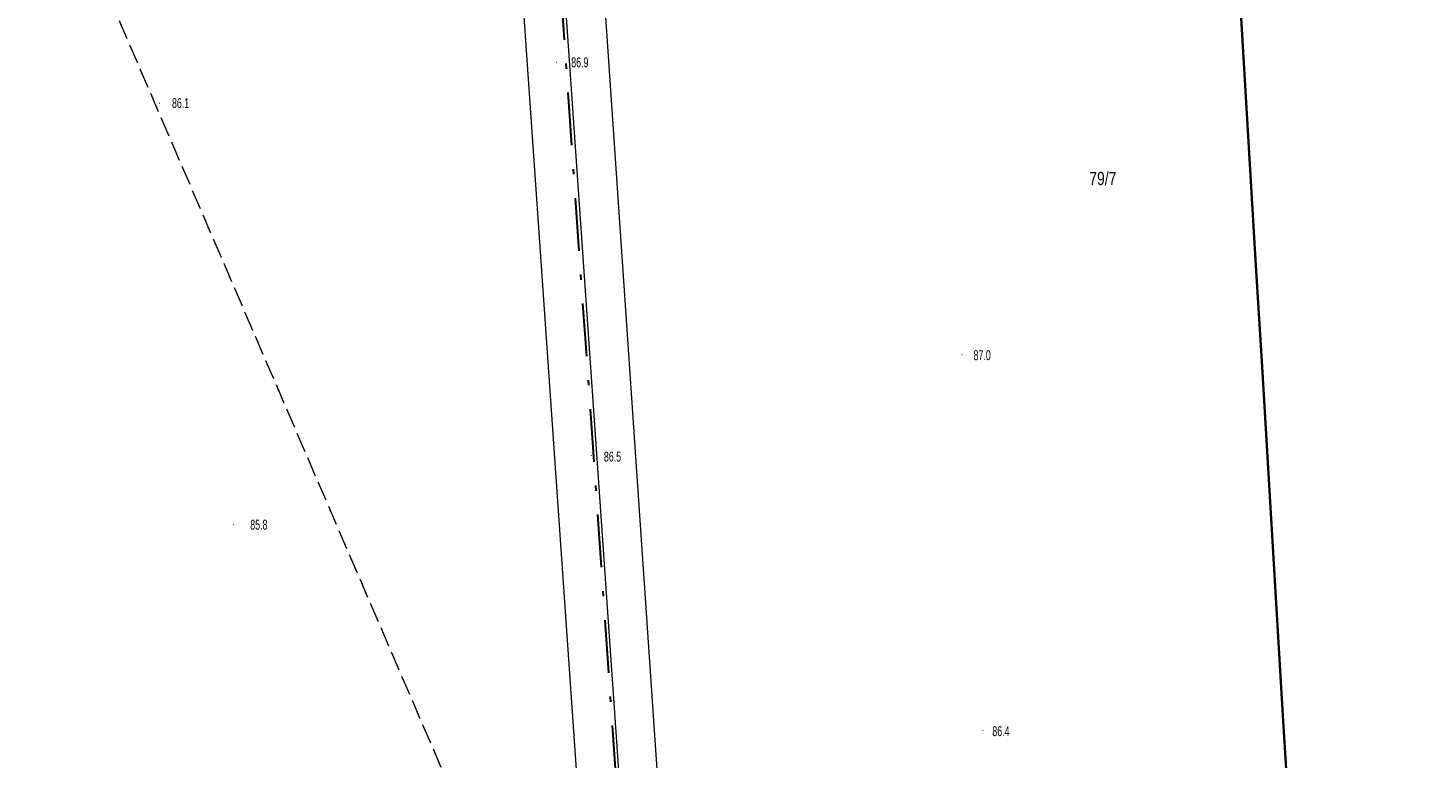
# Model space of a CAD drawing. Header units: metres. Extents: x 6524698 to 6533081, y 5883213 to 5896811.
# Tile 49 of 167: x 6528776 to 6528882, y 5888610 to 5888665. Entities that reach past the tile are written whole.
import ezdxf
from ezdxf.enums import TextEntityAlignment as Align

# ---------------------------------------------------------------- set-up
doc = ezdxf.new("R2010")
doc.units = ezdxf.units.M
doc.header["$MEASUREMENT"] = 0
for name, pattern in [('DASHDOT', [4, 2, -0.9, 0.2, -0.9]), ('mapa zasadnicza$0$egkk-500', [2, 1.5, -0.5]), ('mapa zasadnicza$0$egug-500', [1, 0.5, -0.5]), ('mapa zasadnicza$0$suep_wn_500', [0])]:
    doc.linetypes.add(name, pattern=pattern)
doc.layers.get('0').update_dxf_attribs({"lineweight": 0})
for name, color, linetype, lineweight in [('_trasa_kat_zalomu', 7, 'Continuous', 18), ('_trasa_os', 1, 'DASHDOT', 30), ('Sections span lengths and Marker Balls Plan', 7, 'Continuous', 0)]:
    doc.layers.add(name, color=color, linetype=linetype, lineweight=lineweight)
for name, color, linetype in [('mapa zasadnicza$0$000 Inne (niezydentyfikowane)', 7, 'Continuous'), ('mapa zasadnicza$0$211-numer działki ewidencyjnej', 7, 'Continuous'), ('mapa zasadnicza$0$217-kontur klasyfikacyjny', 7, 'Continuous'), ('mapa zasadnicza$0$218-kontur użytku gruntowego', 7, 'Continuous'), ('mapa zasadnicza$0$pikieta naturalna', 7, 'Continuous'), ('mapa zasadnicza$0$pikieta naturalna-Atr2', 7, 'Continuous'), ('mapa zasadnicza$0$przewód elektroenergetyczny wysokiego napięcia', 7, 'Continuous')]:
    doc.layers.add(name, color=color, linetype=linetype)
doc.styles.add('mapa zasadnicza$0$STANDARD', font='Working1250', dxfattribs={"width": 0.75})
doc.styles.add('Opis_slupy', font='ARIALN.TTF')
doc.dimstyles.new('Kat zalomu', dxfattribs={"dimtxt": 2.5, "dimasz": 5, "dimexe": 1.25, "dimexo": 0.625, "dimtad": 0, "dimtxsty": 'Opis_slupy', "dimcen": 2.5, "dimse1": 1, "dimse2": 1, "dimadec": 0, "dimazin": 0, "dimtfac": 1, "dimtmove": 0, "dimatfit": 3, "dimfxl": 1, "dimarcsym": 1})

# ---------------------------------------------------------------- blocks, each defined once
blk = doc.blocks.new('mapa zasadnicza$0$PW01')
at = {"linetype": 'Continuous', "lineweight": 13}
h = blk.add_hatch(color=0, dxfattribs=at)
edge = h.paths.add_edge_path()
edge.add_arc((0, 0), 0.045, 0, 360)
blk = doc.blocks.new('*D2408')
at = {"layer": '_trasa_kat_zalomu', "color": 0, "lineweight": -2}
for start, end in [(16.5926, 79.5081), (293.5654, 356.5695)]:
    blk.add_arc((6528824.24, 5888552.87), 19.81, start, end, dxfattribs=at)
at = {"layer": '_trasa_kat_zalomu', "color": 0}
for points in [[(6528827.89, 5888573.17), (6528827.8, 5888571.51), (6528822.85, 5888572.63)], [(6528831.92, 5888535.52), (6528832.39, 5888533.92), (6528827.36, 5888533.31)]]:
    blk.add_solid(points, dxfattribs=at)
at = {"layer": 'Defpoints', "color": 0}
for p in [(6528805.44, 5888820.89), (6528824.24, 5888552.87), (6528824.24, 5888552.87), (6528842.52, 5888545.25), (6528871.36, 5888257.41)]:
    blk.add_point(p, dxfattribs=at)
at = {"layer": '_trasa_kat_zalomu', "color": 0, "insert": (6528843.91, 5888555.14), "char_height": 2.5, "attachment_point": 5, "rotation": 276.581, "style": 'Opis_slupy'}
blk.add_mtext('175%%d', dxfattribs=at)

msp = doc.modelspace()

# ---------------------------------------------------------------- linework, layer by layer
at = {"layer": '_trasa_os', "linetype": 'DASHDOT', "ltscale": 2}
msp.add_lwpolyline([(6529644.25, 5886257.506), (6529433.531, 5886354.176), (6529239.51, 5886504.082), (6529019.862, 5886673.787), (6529068.099, 5886815.315), (6529070.952, 5887003.68), (6529033.32, 5887240.317), (6528980.372, 5887573.115), (6528926.767, 5887910.52), (6528871.358, 5888257.413), (6528824.236, 5888552.869), (6528805.439, 5888820.887), (6528782.648, 5889143.114), (6528759.048, 5889475.999)], dxfattribs=at)
at = {"layer": 'mapa zasadnicza$0$000 Inne (niezydentyfikowane)', "color": 7, "linetype": 'Continuous', "lineweight": 35, "flags": 128}
msp.add_lwpolyline([(6528867.486, 5888667.506), (6528867.894, 5888660.701), (6528868.303, 5888653.895), (6528868.712, 5888647.089), (6528869.121, 5888640.283), (6528869.529, 5888633.478), (6528869.938, 5888626.672), (6528870.347, 5888619.866), (6528870.756, 5888613.06), (6528871.165, 5888606.255), (6528871.573, 5888599.449), (6528871.982, 5888592.643), (6528872.391, 5888585.837), (6528872.8, 5888579.031), (6528873.209, 5888572.226), (6528873.619, 5888565.387), (6528874.028, 5888558.423), (6528874.849, 5888553.436), (6528876.109, 5888545.979), (6528877.387, 5888538.416), (6528878.665, 5888530.854), (6528879.943, 5888523.291), (6528881.221, 5888515.728)], dxfattribs=at)
at = {"layer": 'mapa zasadnicza$0$217-kontur klasyfikacyjny', "color": 92, "linetype": 'mapa zasadnicza$0$egkk-500', "lineweight": 18, "flags": 128}
msp.add_lwpolyline([(6528753.44, 5888734.02), (6528819.95, 5888579.64)], dxfattribs=at)
at = {"layer": 'mapa zasadnicza$0$218-kontur użytku gruntowego', "color": 3, "linetype": 'mapa zasadnicza$0$egug-500', "lineweight": 18, "flags": 128}
msp.add_lwpolyline([(6528753.44, 5888734.02), (6528819.95, 5888579.64)], dxfattribs=at)
at = {"layer": 'mapa zasadnicza$0$przewód elektroenergetyczny wysokiego napięcia', "color": 1, "linetype": 'mapa zasadnicza$0$suep_wn_500', "lineweight": 18, "flags": 128}
msp.add_lwpolyline([(6528805.78, 5888820.95), (6528824.38, 5888553.06)], dxfattribs=at)
at = {"layer": 'Sections span lengths and Marker Balls Plan', "color": 1, "flags": 128}
for points in [[(6529643, 5886254.779), (6529431.358, 5886350.582), (6529237.798, 5886501.866), (6529015.745, 5886672.549), (6529065.143, 5886815.828), (6529068.458, 5887003.501), (6529030.555, 5887239.878), (6528977.607, 5887572.675), (6528924.002, 5887910.08), (6528868.593, 5888256.972), (6528821.256, 5888552.527), (6528802.646, 5888820.69), (6528779.855, 5889142.917), (6528756.255, 5889475.801)], [(6529645.501, 5886260.233), (6529435.239, 5886356.999), (6529241.711, 5886506.931), (6529021.682, 5886674.335), (6529071.055, 5886814.802), (6529075.939, 5887004.036), (6529036.876, 5887240.883), (6528983.927, 5887573.681), (6528930.322, 5887911.086), (6528874.913, 5888257.98), (6528827.216, 5888553.211), (6528809.03, 5888821.14), (6528786.24, 5889143.367), (6528762.639, 5889476.253)]]:
    msp.add_lwpolyline(points, dxfattribs=at)

# ---------------------------------------------------------------- block references
at = {"layer": 'mapa zasadnicza$0$pikieta naturalna', "color": 7, "linetype": 'Continuous', "lineweight": 13}
for p in [(6528815.8, 5888662.9), (6528785.77, 5888659.8), (6528846.44, 5888640.77), (6528818.43, 5888633.15), (6528791.37, 5888627.92), (6528848.03, 5888612.36)]:
    msp.add_blockref('mapa zasadnicza$0$PW01', p, dxfattribs=at)

# ---------------------------------------------------------------- texts
at = {"layer": 'mapa zasadnicza$0$211-numer działki ewidencyjnej', "color": 7, "linetype": 'Continuous', "lineweight": 18, "style": 'mapa zasadnicza$0$STANDARD', "width": 0.79}
msp.add_text('79/7', height=1, dxfattribs=at).set_placement((6528856.08, 5888654.6), align=Align.TOP_LEFT)
at = {"layer": 'mapa zasadnicza$0$pikieta naturalna-Atr2', "color": 7, "style": 'mapa zasadnicza$0$STANDARD', "width": 0.667}
for s, p in [('86.9', (6528816.91, 5888662.51)), ('86.1', (6528786.72, 5888659.43)), ('87.0', (6528847.33, 5888640.36)), ('86.5', (6528819.38, 5888632.69)), ('85.8', (6528792.64, 5888627.54)), ('86.4', (6528848.75, 5888611.92))]:
    msp.add_text(s, height=0.75, dxfattribs=at).set_placement(p)

# ---------------------------------------------------------------- dimensions: what is measured, and where the dimension line sits
at = {"layer": '_trasa_kat_zalomu'}
dim = msp.add_angular_dim_2l(base=(6528842.517, 5888545.251), line1=((6528871.358, 5888257.413), (6528824.236, 5888552.869)), line2=((6528824.236, 5888552.869), (6528805.439, 5888820.887)), dimstyle='Kat zalomu', dxfattribs=at)
dim.commit()
dim.dimension.update_dxf_attribs({"geometry": '*D2408', "text_midpoint": (6528843.911, 5888555.139), "dimtype": 162})

doc.saveas('drawing.dxf')
